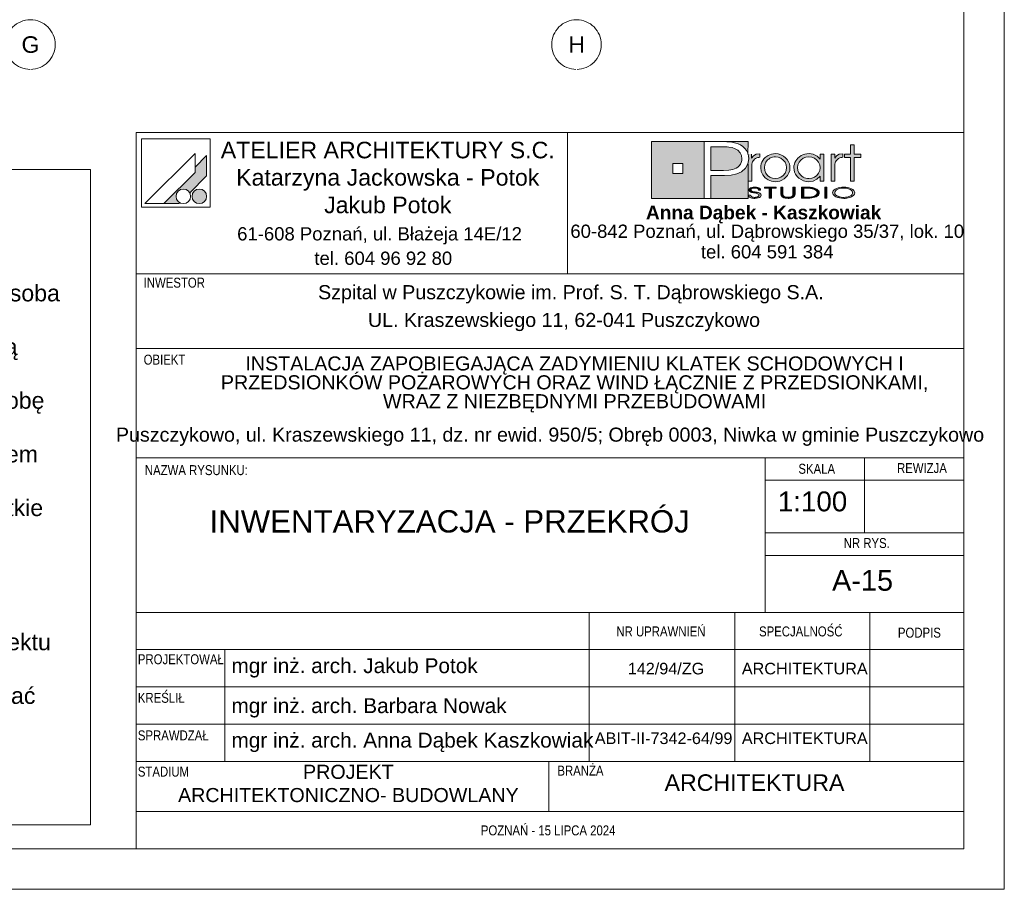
# Paper-space layout 'A-15 INWENTARYZACJA - PRZEKRÓJ' of a CAD drawing. Header units: millimetres. Extents: x 0 to 594, y 0 to 550.
# Tile 37 of 62: x 475 to 594, y 0 to 105. Entities that reach past the tile are written whole.
import ezdxf
from ezdxf.xclip import XClip

# ---------------------------------------------------------------- set-up
doc = ezdxf.new("R2010")
doc.units = ezdxf.units.MM
doc.header["$MEASUREMENT"] = 0
doc.header["$XCLIPFRAME"] = 0
doc.layers.add('0_Nr_pióra__2', color=8, linetype='Continuous', lineweight=13)
doc.layers.add('A_Arkusz_Nr_pióra__1', color=7, linetype='Continuous', lineweight=20)
for name, color, linetype, lineweight, true_color in [('0_Nr_pióra__249', 7, 'Continuous', 5, 0x191919), ('A_Arkusz_Nr_pióra__19', 7, 'Continuous', 5, 0x191919), ('A_Arkusz_Nr_pióra__255', 7, 'Continuous', 15, 0x242424), ('A_osie_Nr_pióra__76', 7, 'Continuous', 5, 0x2d2d2d)]:
    doc.layers.add(name, color=color, linetype=linetype, lineweight=lineweight, true_color=true_color)
doc.layers.add('A_podrys', color=7, linetype='Continuous')
doc.styles.add('STYL_AUTOMATYCZNY_1', font='arial.ttf')
doc.styles.add('STYL_AUTOMATYCZNY_2', font='ARIALN.TTF')
doc.styles.add('STYL_AUTOMATYCZNY_3', font='arial.ttf')

# ---------------------------------------------------------------- blocks, each defined once
blk = doc.blocks.new('Rysunek_1_1', base_point=(-1872.78, -494.73))
at = {"layer": '0_Nr_pióra__2', "color": 8, "linetype": 'Continuous', "lineweight": 13}
for p, q in [((483.57, 86.96), (389.15, 86.96)), ((389.15, 86.96), (389.15, 7.78)), ((483.57, 7.78), (483.57, 86.96)), ((389.15, 7.78), (483.57, 7.78))]:
    blk.add_line(p, q, dxfattribs=at)
at = {"layer": '0_Nr_pióra__2', "color": 8, "linetype": 'Continuous', "lineweight": 13, "insert": (389.65, 86.01), "char_height": 2, "width": 93.4245, "attachment_point": 1, "line_spacing_factor": 0.972584, "style": 'STYL_AUTOMATYCZNY_1'}
blk.add_mtext('\\A1;{\\pql;\\fArial|b0|i0|c238|p0;\\W1.000000;UWAGI:\\P\\pql;\\fArial|b0|i0|c238|p0;\\W1.000000;\\P\\pql;\\fArial|b0|i0|c238|p0;\\W1.000000;1. Wszystkie zmiany w projekcie wymagają poinformowania i zgody Projektanta.\\P\\pql;\\fArial|b0|i0|c238|p0;\\W1.000000;2. Nadzór autorski nad pracami budowlanymi powinna sprawować osoba posiadająca stosowne uprawnienia budowlane.\\P\\pql;\\fArial|b0|i0|c238|p0;\\W1.000000;3. Zmiany nieistotne w stosunku do projektu budowlanego wymagają poinformowania i zgody Projektanta oraz opracowania stosownych rysunków rewizyjnych, a także wpisu do dziennika budowy przez osobę pełniącą nadzór autorski.\\P\\pql;\\fArial|b0|i0|c238|p0;\\W1.000000;4. Rysunki rozpatrywać łącznie z dokumentacją branżową oraz opisem technicznym.\\P\\pql;\\pt3.76365;\\fArial|b0|i0|c238|p0;\\W1.000000;5. Przed przystąpieniem do wykonywania robót budowlanych wszystkie wymiary należy zweryfikować na budowie.\\P\\pql;\\fArial|b0|i0|c238|p0;\\W1.000000;6. W przypadku stwierdzenia niezgodności lub błędów niezwłocznie powiadomić Projektanta.\\P\\pql;\\fArial|b0|i0|c238|p0;\\W1.000000;7. Rozpatrywać rysunki wyłącznie z najnowszymi rewizjami.\\P\\pql;\\fArial|b0|i0|c238|p0;\\W1.000000;8. Do realizacji przystąpić wyłącznie z kompletem dokumentacji projektu wykonawczego z jego rewizjami i aktualizacjami.\\P\\pql;\\fArial|b0|i0|c238|p0;\\W1.000000;9. Wszystke materiały użyte do wykończenia wnętrz powinny posiadać świadectwo dopuszczenia do stosowania w obiektach użyteczności publicznej, wydane przez PZH.\\P\\pql;\\fArial|b1|i0|c238|p0;\\W1.000000;10.Wszystke materiały użyte do wykończenia wnętrz powinny posiadać atesty świadczące o trudnozapalności}', dxfattribs=at)
blk = doc.blocks.new('Rysunek_2_2', base_point=(-1563, -181.13))
at = {"layer": 'A_osie_Nr_pióra__76', "color": 250, "linetype": 'Continuous', "lineweight": 5, "true_color": 0x2d2d2d}
for centre in [(476.3, 102.07), (542.3, 102.07)]:
    blk.add_circle(centre, 3, dxfattribs=at)
at = {"layer": 'A_osie_Nr_pióra__76', "color": 250, "linetype": 'Continuous', "lineweight": 5, "true_color": 0x2d2d2d, "char_height": 2, "attachment_point": 1, "style": 'STYL_AUTOMATYCZNY_1'}
for s, insert in [('\\A1;{\\pql;\\pt0;\\fArial|b0|i0|c238|p0;\\W1.000000;G}', (475.23, 103.07)), ('\\A1;{\\pql;\\pt0;\\fArial|b0|i0|c238|p0;\\W1.000000;H}', (541.31, 103.07))]:
    blk.add_mtext(s, dxfattribs=dict(at, insert=insert))

psp = doc.layouts.new('A-15 INWENTARYZACJA - PRZEKRÓJ')

# ---------------------------------------------------------------- hatches: boundary and pattern name
at = {"layer": 'A_Arkusz_Nr_pióra__19', "linetype": 'Continuous', "lineweight": 0, "true_color": 0x131313}
h = psp.add_hatch(color=250, dxfattribs=at)
h.paths.add_polyline_path([(551.36, 90.34), (557.71, 90.34), (557.71, 83.46), (551.36, 83.46)])
h.paths.add_polyline_path([(553.96, 87.69), (555.15, 87.69), (555.15, 86.49), (553.96, 86.49)], flags=0)
for points in [[(560.17, 89.71), (559.71, 89.72), (558.53, 89.72), (558.53, 86.86), (560.06, 86.86), (560.69, 86.89), (561.19, 86.98), (561.59, 87.13), (561.79, 87.26), (561.96, 87.42), (562.11, 87.61), (562.21, 87.83), (562.28, 88.05), (562.3, 88.28), (562.24, 88.67), (562.07, 89), (561.78, 89.3), (561.48, 89.48), (561.12, 89.62), (560.71, 89.69), (560.5, 89.71)], [(563.03, 90.34), (563.02, 88.83), (562.99, 88.95), (562.83, 89.25), (562.63, 89.52), (562.39, 89.75), (562.11, 89.94), (561.83, 90.07), (561.54, 90.17), (561.23, 90.25), (560.87, 90.3), (560.07, 90.33), (560.02, 90.34)], [(558.53, 83.46), (563.03, 83.46), (563.03, 87.7), (562.73, 87.14), (562.24, 86.71), (561.69, 86.45), (561.02, 86.29), (560.24, 86.24), (558.53, 86.24)]]:
    psp.add_hatch(color=250, dxfattribs=at).paths.add_polyline_path(points)
at = {"layer": 'A_Arkusz_Nr_pióra__19', "linetype": 'Continuous', "lineweight": 5, "true_color": 0x191919}
for points in [[(575.85, 85.58), (575.41, 85.58), (575.41, 88.44), (574.7, 88.44), (574.7, 88.81), (575.41, 88.81), (575.41, 89.94), (575.85, 89.94), (575.85, 88.81), (576.66, 88.81), (576.66, 88.44), (575.85, 88.44)], [(497.6, 88.67), (496.2, 87.26), (496.2, 86.61), (492.43, 82.85), (494.24, 82.85), (494.35, 82.96), (494.22, 83.05), (494.11, 83.16), (494.02, 83.29), (493.96, 83.43), (493.92, 83.58), (493.91, 83.73), (493.92, 83.88), (493.96, 84.03), (494.02, 84.17), (494.11, 84.3), (494.22, 84.4), (494.35, 84.49), (494.49, 84.56), (494.64, 84.6), (494.79, 84.61), (494.94, 84.6), (495.09, 84.56), (495.23, 84.49), (495.36, 84.4), (495.46, 84.3), (495.56, 84.16), (497.6, 86.21), (497.6, 86.51)], [(497.6, 86.21), (497.6, 88.67), (496.2, 87.26), (496.2, 86.61), (492.43, 82.85), (494.24, 82.85), (494.35, 82.96, -1.314777), (495.56, 84.16)], [(563.46, 88.83), (563.02, 88.83), (563.02, 85.58), (563.48, 85.58), (563.49, 87.54, -0.145311), (563.61, 87.99, -0.140329), (564.1, 88.38), (564.45, 88.45), (564.45, 88.88), (564.01, 88.81), (563.68, 88.63), (563.46, 88.34)], [(564.56, 87.22), (564.58, 87.43), (564.63, 87.65), (564.71, 87.86), (564.82, 88.06), (564.95, 88.25), (565.11, 88.41), (565.48, 88.67), (565.88, 88.83), (566.33, 88.89), (566.35, 88.89), (566.33, 88.52), (566.17, 88.5), (566, 88.47), (565.83, 88.41), (565.67, 88.34), (565.53, 88.24), (565.39, 88.13), (565.17, 87.86), (565.04, 87.55), (565, 87.2), (565.04, 86.84), (565.18, 86.52), (565.4, 86.24), (565.68, 86.04), (565.99, 85.91), (566.17, 85.89), (566.15, 85.52), (565.88, 85.55), (565.47, 85.71), (565.11, 85.97), (564.8, 86.33), (564.62, 86.75)], [(566.33, 88.52), (566.68, 88.47), (567, 88.33), (567.29, 88.11), (567.5, 87.85), (567.62, 87.55), (567.67, 87.21), (567.64, 86.96), (568.05, 86.8), (568.07, 86.87), (568.1, 87.2), (568.08, 87.43), (568.03, 87.67), (567.93, 87.91), (567.77, 88.17), (567.56, 88.4), (567.3, 88.6), (567, 88.76), (566.68, 88.85), (566.35, 88.89)], [(574.14, 88.38), (574.05, 88.34), (573.97, 88.29), (573.87, 88.23), (573.76, 88.12), (573.67, 88.01), (573.6, 87.9), (573.56, 87.78), (573.53, 87.63), (573.52, 87.46), (573.52, 85.58), (573.07, 85.58), (573.07, 88.81), (573.5, 88.81), (573.5, 88.34), (573.72, 88.63), (574.05, 88.81), (574.49, 88.88), (574.49, 88.45), (574.36, 88.43), (574.24, 88.41)], [(566.86, 85.58), (566.6, 85.52), (566.33, 85.5), (566.15, 85.52), (566.17, 85.89), (566.34, 85.87), (566.69, 85.91), (567, 86.04), (567.28, 86.26), (567.5, 86.53), (567.62, 86.85), (567.64, 86.96), (568.05, 86.8), (567.97, 86.56), (567.8, 86.26), (567.61, 86.03), (567.38, 85.84), (567.12, 85.68)], [(496.36, 84.53), (497.02, 82.9, -0.39153), (495.92, 83.36, -0.418968)], [(496.36, 84.53), (497.02, 82.9, 0.455663), (497.49, 84.15, 0.390402)], [(564.29, 84.49), (564.55, 84.49), (564.53, 84.59), (564.47, 84.67), (564.35, 84.75), (564.21, 84.81), (564.04, 84.84), (563.85, 84.85), (563.66, 84.84), (563.49, 84.8), (563.34, 84.74), (563.23, 84.67), (563.16, 84.59), (563.14, 84.5), (563.16, 84.4), (563.22, 84.33), (563.32, 84.26), (563.4, 84.22), (563.47, 84.2), (563.53, 84.19), (563.65, 84.16), (563.76, 84.15), (563.88, 84.13), (563.99, 84.11), (564.07, 84.09), (564.15, 84.07), (564.16, 84.22), (564.04, 84.24), (563.88, 84.26), (563.69, 84.3), (563.6, 84.32), (563.52, 84.35), (563.45, 84.39), (563.41, 84.44), (563.4, 84.5), (563.42, 84.57), (563.46, 84.62), (563.54, 84.67), (563.62, 84.7), (563.72, 84.73), (563.81, 84.73), (563.9, 84.73), (563.99, 84.72), (564.07, 84.7), (564.15, 84.67), (564.22, 84.62), (564.27, 84.56)], [(565.85, 83.5), (565.6, 83.5), (565.6, 84.71), (565.02, 84.71), (565.02, 84.83), (566.43, 84.83), (566.43, 84.71), (565.85, 84.71)], [(568.45, 83.6), (568.36, 83.56), (568.25, 83.52), (568.12, 83.5), (567.99, 83.48), (567.86, 83.48), (567.67, 83.49), (567.5, 83.52), (567.34, 83.56), (567.15, 83.67), (567.03, 83.82), (567, 84), (567, 84.83), (567.25, 84.83), (567.25, 84), (567.26, 83.9), (567.31, 83.81), (567.37, 83.74, 0.154269), (567.86, 83.61, 0.149724), (568.34, 83.73), (568.41, 83.81)], [(568.41, 83.81), (568.45, 83.9), (568.46, 84), (568.46, 84.83), (568.72, 84.83), (568.72, 84), (568.7, 83.86), (568.63, 83.74), (568.53, 83.65), (568.45, 83.6)], [(569.76, 83.62), (570.04, 83.62), (570.04, 83.5), (569.51, 83.5), (569.51, 84.83), (570.04, 84.83), (570.04, 84.71), (569.76, 84.71)], [(570.23, 84.83), (570.55, 84.82), (570.75, 84.79), (570.75, 84.66), (570.59, 84.68), (570.38, 84.7), (570.13, 84.71), (570.04, 84.71), (570.04, 84.83)], [(571.07, 84.72), (571.23, 84.65), (571.36, 84.58), (571.48, 84.49), (571.57, 84.38), (571.62, 84.27), (571.64, 84.16), (571.61, 84.02), (571.53, 83.89), (571.39, 83.77), (571.25, 83.68), (571.09, 83.62), (570.92, 83.57), (570.74, 83.53), (570.74, 83.67), (570.88, 83.7), (571.07, 83.77), (571.22, 83.87), (571.31, 83.96), (571.37, 84.06), (571.39, 84.17), (571.37, 84.28), (571.3, 84.38), (571.21, 84.47), (571.08, 84.55), (570.93, 84.61), (570.75, 84.66), (570.75, 84.79), (570.83, 84.78)], [(572.57, 83.5), (572.32, 83.5), (572.32, 84.83), (572.57, 84.83)], [(563.33, 83.87), (563.06, 83.87), (563.08, 83.79), (563.13, 83.71), (563.2, 83.64), (563.28, 83.59), (563.36, 83.56), (563.43, 83.54), (563.48, 83.52), (563.61, 83.49), (563.74, 83.48), (563.82, 83.49), (563.9, 83.48), (564.05, 83.49), (564.24, 83.53), (564.41, 83.6), (564.52, 83.68), (564.59, 83.77), (564.62, 83.87), (564.61, 83.92), (564.58, 83.98), (564.55, 84.03), (564.49, 84.08), (564.44, 84.12), (564.35, 84.16), (564.3, 84.18), (564.2, 84.21), (564.16, 84.22), (564.15, 84.07), (564.19, 84.05), (564.29, 84), (564.34, 83.93), (564.36, 83.86), (564.35, 83.8), (564.31, 83.74), (564.23, 83.68), (564.17, 83.65), (564.11, 83.64), (564.02, 83.61), (563.94, 83.6), (563.87, 83.6), (563.8, 83.6), (563.71, 83.61), (563.63, 83.62), (563.56, 83.64), (563.49, 83.67), (563.45, 83.7), (563.39, 83.74), (563.35, 83.8)], [(570.74, 83.53), (570.72, 83.53), (570.5, 83.51), (570.25, 83.5), (570.04, 83.5), (570.04, 83.62), (570.13, 83.62), (570.28, 83.62), (570.45, 83.63), (570.53, 83.63), (570.66, 83.65), (570.74, 83.67)]]:
    psp.add_hatch(color=250, dxfattribs=at).paths.add_polyline_path(points)
h = psp.add_hatch(color=250, dxfattribs=at)
h.paths.add_polyline_path([(571.73, 86.15), (571.36, 85.79), (570.91, 85.57), (570.39, 85.5), (570.06, 85.53), (569.75, 85.61), (569.44, 85.75), (569.18, 85.92), (568.96, 86.14), (568.78, 86.41), (568.66, 86.67), (568.59, 86.93), (568.57, 87.2), (568.58, 87.41), (568.63, 87.61), (568.7, 87.82), (568.79, 88.02), (568.91, 88.19), (569.05, 88.36), (569.24, 88.52), (569.44, 88.65), (569.67, 88.76), (569.91, 88.83), (570.15, 88.87), (570.4, 88.89), (570.67, 88.87), (570.92, 88.81), (571.15, 88.72), (571.37, 88.59), (571.56, 88.43), (571.73, 88.24), (571.73, 88.51), (571.73, 88.81), (572.17, 88.81), (572.17, 87.53), (572.17, 85.58), (571.73, 85.58), (571.73, 85.83)])
h.paths.add_polyline_path([(569.81, 88.38, 0.471077), (569.22, 86.5, 0.494724), (571.4, 86.34, 0.387258), (571.36, 88.1, 0.314042)], flags=0)
h = psp.add_hatch(color=250, dxfattribs=at)
h.paths.add_polyline_path([(574.59, 84.85, 0.130991), (573.56, 84.6, 0.250658), (573.25, 84.17, 0.250617), (573.5, 83.77, 0.141351), (574.59, 83.48, 0.117723), (575.58, 83.7, 0.245905), (575.93, 84.16, 0.237366), (575.68, 84.56, 0.143887)])
h.paths.add_polyline_path([(574.59, 84.73, 0.128597), (573.81, 84.56), (573.72, 84.5), (573.65, 84.45), (573.58, 84.37), (573.54, 84.31), (573.51, 84.24), (573.5, 84.17), (573.53, 84.03), (573.62, 83.91), (573.78, 83.79, 0.126974), (574.59, 83.6, 0.113214), (575.35, 83.76), (575.49, 83.86), (575.58, 83.93), (575.63, 84.01), (575.66, 84.08), (575.67, 84.16), (575.65, 84.26), (575.6, 84.36), (575.52, 84.45), (575.39, 84.55, 0.11716)], flags=0)

# ---------------------------------------------------------------- linework, layer by layer
at = {"layer": '0_Nr_pióra__249', "color": 250, "linetype": 'Continuous', "lineweight": 5, "true_color": 0x191919}
for p, q in [((489.75, 90.68), (489.75, 82.41)), ((498.01, 90.68), (489.75, 90.68)), ((498.01, 90.68), (498.01, 82.41)), ((551.36, 90.34), (563.03, 90.34)), ((551.36, 83.46), (551.36, 90.34)), ((557.71, 83.46), (557.71, 90.34)), ((557.71, 90.34), (559.99, 90.34)), ((558.53, 89.72), (558.53, 86.86)), ((559.71, 89.72), (558.53, 89.72)), ((560.17, 89.71), (559.71, 89.72)), ((559.99, 90.34), (560.46, 90.33)), ((560.5, 89.71), (560.17, 89.71)), ((560.46, 90.33), (560.87, 90.3)), ((560.71, 89.69), (560.5, 89.71)), ((561.12, 89.62), (560.71, 89.69)), ((560.87, 90.3), (561.23, 90.25)), ((561.48, 89.48), (561.12, 89.62)), ((561.23, 90.25), (561.54, 90.17)), ((561.79, 89.29), (561.48, 89.48)), ((561.54, 90.17), (561.83, 90.07)), ((562.07, 89), (561.79, 89.29)), ((561.83, 90.07), (562.11, 89.94)), ((562.11, 89.94), (562.39, 89.75)), ((562.39, 89.75), (562.63, 89.52)), ((562.63, 89.52), (562.83, 89.25)), ((562.83, 89.25), (562.99, 88.95)), ((563.03, 90.34), (563.02, 88.81)), ((575.41, 88.81), (575.41, 89.94)), ((575.41, 89.94), (575.85, 89.94)), ((575.85, 89.94), (575.85, 88.81)), ((496.2, 88.91), (490.13, 82.85)), ((496.2, 88.91), (496.2, 86.61)), ((497.6, 88.67), (496.2, 87.26)), ((497.6, 88.67), (497.6, 86.51)), ((562.24, 88.67), (562.07, 89)), ((562.3, 88.28), (562.24, 88.67)), ((562.28, 88.05), (562.3, 88.28)), ((562.99, 88.95), (563.08, 88.62)), ((563.12, 88.27), (563.02, 87.66)), ((563.08, 88.62), (563.12, 88.27)), ((563.46, 88.81), (563.46, 88.34)), ((563.46, 88.34), (563.68, 88.63)), ((563.72, 88.12), (563.63, 88.01)), ((563.68, 88.63), (564.01, 88.81)), ((563.83, 88.23), (563.72, 88.12)), ((563.92, 88.29), (563.83, 88.23)), ((564.01, 88.34), (563.92, 88.29)), ((564.01, 88.81), (564.45, 88.88)), ((564.1, 88.38), (564.01, 88.34)), ((564.2, 88.41), (564.1, 88.38)), ((564.32, 88.43), (564.2, 88.41)), ((564.45, 88.45), (564.32, 88.43)), ((564.45, 88.88), (564.45, 88.45)), ((564.71, 87.86), (564.82, 88.06)), ((564.82, 88.06), (564.95, 88.25)), ((564.95, 88.25), (565.11, 88.41)), ((565.11, 88.41), (565.48, 88.67)), ((565.39, 88.13), (565.17, 87.86)), ((565.53, 88.24), (565.39, 88.13)), ((565.48, 88.67), (565.88, 88.83)), ((565.67, 88.34), (565.53, 88.24)), ((565.83, 88.41), (565.67, 88.34)), ((566, 88.47), (565.83, 88.41)), ((565.88, 88.83), (566.33, 88.89)), ((566.17, 88.5), (566, 88.47)), ((566.34, 88.52), (566.17, 88.5)), ((566.33, 88.89), (566.67, 88.86)), ((566.68, 88.47), (566.34, 88.52)), ((566.67, 88.86), (567, 88.76)), ((567, 88.33), (566.68, 88.47)), ((567, 88.76), (567.3, 88.6)), ((567.29, 88.11), (567, 88.33)), ((567.5, 87.85), (567.29, 88.11)), ((567.3, 88.6), (567.56, 88.4)), ((567.56, 88.4), (567.77, 88.17)), ((567.77, 88.17), (567.94, 87.9)), ((568.79, 88.02), (568.91, 88.19)), ((568.91, 88.19), (569.05, 88.36)), ((569.05, 88.36), (569.24, 88.52)), ((569.41, 88.12), (569.19, 87.85)), ((569.24, 88.52), (569.44, 88.65)), ((569.71, 88.34), (569.41, 88.12)), ((569.44, 88.65), (569.67, 88.76)), ((569.67, 88.76), (569.91, 88.83)), ((570.03, 88.47), (569.71, 88.34)), ((569.91, 88.83), (570.15, 88.87)), ((570.39, 88.52), (570.03, 88.47)), ((570.15, 88.87), (570.4, 88.89)), ((570.75, 88.47), (570.39, 88.52)), ((570.4, 88.89), (570.67, 88.87)), ((570.67, 88.87), (570.92, 88.81)), ((571.06, 88.34), (570.75, 88.47)), ((570.92, 88.81), (571.15, 88.72)), ((571.34, 88.12), (571.06, 88.34)), ((571.15, 88.72), (571.37, 88.59)), ((571.56, 87.85), (571.34, 88.12)), ((571.37, 88.59), (571.56, 88.43)), ((571.56, 88.43), (571.73, 88.24)), ((571.73, 88.24), (571.73, 88.81)), ((571.73, 88.81), (572.17, 88.81)), ((572.17, 88.81), (572.17, 85.58)), ((573.07, 85.58), (573.07, 88.81)), ((573.07, 88.81), (573.5, 88.81)), ((573.5, 88.81), (573.5, 88.34)), ((573.5, 88.34), (573.72, 88.63)), ((573.76, 88.12), (573.67, 88.01)), ((573.72, 88.63), (574.05, 88.81)), ((573.87, 88.23), (573.76, 88.12)), ((573.97, 88.29), (573.87, 88.23)), ((574.05, 88.34), (573.97, 88.29)), ((574.05, 88.81), (574.49, 88.88)), ((574.14, 88.38), (574.05, 88.34)), ((574.24, 88.41), (574.14, 88.38)), ((574.36, 88.43), (574.24, 88.41)), ((574.49, 88.45), (574.36, 88.43)), ((574.49, 88.88), (574.49, 88.45)), ((574.7, 88.44), (574.7, 88.81)), ((574.7, 88.81), (575.41, 88.81)), ((575.41, 88.44), (574.7, 88.44)), ((575.41, 85.58), (575.41, 88.44)), ((575.85, 88.81), (576.66, 88.81)), ((576.66, 88.44), (575.85, 88.44)), ((575.85, 88.44), (575.85, 85.58)), ((576.66, 88.81), (576.66, 88.44)), ((553.96, 87.69), (555.15, 87.69)), ((553.96, 87.69), (555.15, 87.69)), ((553.96, 86.49), (553.96, 87.69)), ((555.15, 87.69), (555.15, 86.49)), ((555.15, 87.69), (555.15, 86.49)), ((560.06, 86.86), (560.69, 86.89)), ((560.69, 86.89), (561.19, 86.98)), ((561.19, 86.98), (561.59, 87.13)), ((561.59, 87.13), (561.79, 87.26)), ((561.79, 87.26), (561.96, 87.42)), ((561.96, 87.42), (562.11, 87.61)), ((562.11, 87.61), (562.21, 87.83)), ((562.21, 87.83), (562.28, 88.05)), ((562.73, 87.14), (562.24, 86.71)), ((563.02, 87.66), (562.73, 87.14)), ((563.03, 87.67), (563.03, 83.46)), ((563.49, 87.63), (563.48, 87.46)), ((563.48, 87.46), (563.48, 85.58)), ((563.52, 87.78), (563.49, 87.63)), ((563.56, 87.9), (563.52, 87.78)), ((563.63, 88.01), (563.56, 87.9)), ((564.56, 87.22), (564.58, 87.43)), ((564.62, 86.75), (564.56, 87.22)), ((564.58, 87.43), (564.63, 87.65)), ((564.63, 87.65), (564.71, 87.86)), ((565.04, 87.55), (565, 87.2)), ((565, 87.2), (565.04, 86.84)), ((565.17, 87.86), (565.04, 87.55)), ((567.62, 87.55), (567.5, 87.85)), ((567.67, 87.21), (567.62, 87.55)), ((567.62, 86.85), (567.67, 87.21)), ((567.94, 87.9), (568.03, 87.67)), ((568.07, 86.87), (567.97, 86.56)), ((568.03, 87.67), (568.08, 87.43)), ((568.1, 87.2), (568.07, 86.87)), ((568.08, 87.43), (568.1, 87.2)), ((568.57, 87.2), (568.58, 87.41)), ((568.59, 86.93), (568.57, 87.2)), ((568.58, 87.41), (568.63, 87.61)), ((568.66, 86.67), (568.59, 86.93)), ((568.63, 87.61), (568.7, 87.82)), ((568.7, 87.82), (568.79, 88.02)), ((569.05, 87.55), (569.01, 87.22)), ((569.01, 87.22), (569.05, 86.87)), ((569.19, 87.85), (569.05, 87.55)), ((569.05, 86.87), (569.18, 86.55)), ((571.69, 87.54), (571.56, 87.85)), ((571.73, 87.19), (571.69, 87.54)), ((571.69, 86.85), (571.73, 87.19)), ((573.53, 87.63), (573.52, 87.46)), ((573.52, 87.46), (573.52, 85.58)), ((573.56, 87.78), (573.53, 87.63)), ((573.6, 87.9), (573.56, 87.78)), ((573.67, 88.01), (573.6, 87.9)), ((496.2, 86.61), (492.43, 82.85)), ((497.6, 86.21), (495.56, 84.16)), ((497.6, 86.51), (497.6, 86.21)), ((555.15, 86.49), (553.96, 86.49)), ((558.53, 86.86), (560.06, 86.86)), ((558.53, 86.24), (558.53, 83.46)), ((560.19, 86.24), (558.53, 86.24)), ((561, 86.29), (560.19, 86.24)), ((561.69, 86.45), (561, 86.29)), ((562.24, 86.71), (561.69, 86.45)), ((564.8, 86.33), (564.62, 86.75)), ((565.11, 85.97), (564.8, 86.33)), ((565.04, 86.84), (565.18, 86.52)), ((565.47, 85.71), (565.11, 85.97)), ((565.18, 86.52), (565.4, 86.24)), ((565.4, 86.24), (565.68, 86.04)), ((565.88, 85.55), (565.47, 85.71)), ((565.68, 86.04), (565.99, 85.91)), ((565.99, 85.91), (566.34, 85.87)), ((566.34, 85.87), (566.69, 85.91)), ((566.69, 85.91), (567, 86.04)), ((567.12, 85.68), (566.86, 85.58)), ((567, 86.04), (567.28, 86.26)), ((567.38, 85.84), (567.12, 85.68)), ((567.28, 86.26), (567.5, 86.53)), ((567.61, 86.03), (567.38, 85.84)), ((567.5, 86.53), (567.62, 86.85)), ((567.8, 86.26), (567.61, 86.03)), ((567.97, 86.56), (567.8, 86.26)), ((568.78, 86.41), (568.66, 86.67)), ((568.96, 86.14), (568.78, 86.41)), ((569.18, 85.92), (568.96, 86.14)), ((569.18, 86.55), (569.4, 86.28)), ((569.44, 85.75), (569.18, 85.92)), ((569.4, 86.28), (569.53, 86.16)), ((569.75, 85.61), (569.44, 85.75)), ((569.53, 86.16), (569.68, 86.06)), ((569.68, 86.06), (569.85, 85.98)), ((569.85, 85.98), (570.03, 85.92)), ((570.03, 85.92), (570.21, 85.88)), ((570.21, 85.88), (570.39, 85.87)), ((570.39, 85.87), (570.74, 85.91)), ((570.74, 85.91), (571.06, 86.05)), ((571.36, 85.79), (570.91, 85.57)), ((571.06, 86.05), (571.34, 86.26)), ((571.34, 86.26), (571.56, 86.54)), ((571.73, 86.15), (571.36, 85.79)), ((571.56, 86.54), (571.69, 86.85)), ((571.73, 85.58), (571.73, 86.15)), ((563.48, 85.58), (563.02, 85.58)), ((563.14, 84.5), (563.16, 84.59)), ((563.16, 84.4), (563.14, 84.5)), ((563.16, 84.59), (563.23, 84.67)), ((563.23, 84.67), (563.34, 84.74)), ((563.34, 84.74), (563.49, 84.8)), ((563.41, 84.56), (563.4, 84.5)), ((563.4, 84.5), (563.41, 84.44)), ((563.46, 84.62), (563.41, 84.56)), ((563.54, 84.67), (563.46, 84.62)), ((563.49, 84.8), (563.66, 84.84)), ((563.62, 84.7), (563.54, 84.67)), ((563.72, 84.73), (563.62, 84.7)), ((563.66, 84.84), (563.85, 84.85)), ((563.83, 84.73), (563.72, 84.73)), ((563.95, 84.72), (563.83, 84.73)), ((563.85, 84.85), (564.04, 84.84)), ((564.06, 84.7), (563.95, 84.72)), ((564.04, 84.84), (564.21, 84.81)), ((564.15, 84.67), (564.06, 84.7)), ((564.22, 84.62), (564.15, 84.67)), ((564.21, 84.81), (564.35, 84.75)), ((564.27, 84.56), (564.22, 84.62)), ((564.29, 84.49), (564.27, 84.56)), ((564.55, 84.49), (564.29, 84.49)), ((564.35, 84.75), (564.47, 84.67)), ((564.47, 84.67), (564.53, 84.59)), ((564.53, 84.59), (564.55, 84.49)), ((565.02, 84.71), (565.02, 84.83)), ((565.02, 84.83), (566.43, 84.83)), ((565.6, 84.71), (565.02, 84.71)), ((565.6, 83.5), (565.6, 84.71)), ((566.43, 84.71), (565.85, 84.71)), ((565.85, 84.71), (565.85, 83.5)), ((566.33, 85.5), (565.88, 85.55)), ((566.6, 85.52), (566.33, 85.5)), ((566.43, 84.83), (566.43, 84.71)), ((566.86, 85.58), (566.6, 85.52)), ((567, 84.83), (567.25, 84.83)), ((567, 84), (567, 84.83)), ((567.25, 84.83), (567.25, 84)), ((568.46, 84), (568.46, 84.83)), ((568.46, 84.83), (568.72, 84.83)), ((568.72, 84.83), (568.72, 84)), ((569.51, 83.5), (569.51, 84.83)), ((569.51, 84.83), (570.04, 84.83)), ((569.51, 83.5), (569.51, 84.83)), ((569.51, 84.83), (570.23, 84.83)), ((570.06, 85.53), (569.75, 85.61)), ((570.04, 84.71), (569.76, 84.71)), ((569.76, 84.71), (569.76, 83.62)), ((570.13, 84.71), (569.76, 84.71)), ((569.76, 84.71), (569.76, 83.62)), ((570.04, 84.83), (570.04, 84.71)), ((570.39, 85.5), (570.06, 85.53)), ((570.38, 84.7), (570.13, 84.71)), ((570.23, 84.83), (570.55, 84.82)), ((570.59, 84.68), (570.38, 84.7)), ((570.91, 85.57), (570.39, 85.5)), ((570.55, 84.82), (570.83, 84.78)), ((570.77, 84.65), (570.59, 84.68)), ((570.93, 84.61), (570.77, 84.65)), ((570.83, 84.78), (571.07, 84.72)), ((571.07, 84.55), (570.93, 84.61)), ((571.07, 84.72), (571.23, 84.65)), ((571.2, 84.48), (571.07, 84.55)), ((571.23, 84.65), (571.36, 84.58)), ((571.36, 84.58), (571.48, 84.49)), ((571.48, 84.49), (571.57, 84.38)), ((572.17, 85.58), (571.73, 85.58)), ((572.32, 83.5), (572.32, 84.83)), ((572.32, 84.83), (572.57, 84.83)), ((572.32, 83.5), (572.32, 84.83)), ((572.32, 84.83), (572.57, 84.83)), ((572.57, 84.83), (572.57, 83.5)), ((572.57, 84.83), (572.57, 83.5)), ((573.52, 85.58), (573.07, 85.58)), ((573.33, 84.39), (573.42, 84.5)), ((573.42, 84.5), (573.56, 84.6)), ((573.56, 84.6), (573.73, 84.69)), ((573.72, 84.5), (573.64, 84.44)), ((573.81, 84.56), (573.72, 84.5)), ((573.73, 84.69), (573.93, 84.76)), ((574.04, 84.66), (573.81, 84.56)), ((573.93, 84.76), (574.14, 84.81)), ((574.3, 84.71), (574.04, 84.66)), ((574.14, 84.81), (574.35, 84.84)), ((574.59, 84.73), (574.3, 84.71)), ((574.35, 84.84), (574.59, 84.85)), ((574.59, 84.85), (574.85, 84.84)), ((574.76, 84.72), (574.59, 84.73)), ((574.93, 84.7), (574.76, 84.72)), ((574.85, 84.84), (575.1, 84.8)), ((575.09, 84.67), (574.93, 84.7)), ((575.26, 84.61), (575.09, 84.67)), ((575.1, 84.8), (575.34, 84.73)), ((575.4, 84.54), (575.26, 84.61)), ((575.34, 84.73), (575.53, 84.65)), ((575.52, 84.45), (575.4, 84.54)), ((575.85, 85.58), (575.41, 85.58)), ((575.53, 84.65), (575.68, 84.56)), ((575.68, 84.56), (575.8, 84.45)), ((563.03, 83.46), (551.36, 83.46)), ((558.53, 83.46), (557.71, 83.46)), ((563.08, 83.79), (563.06, 83.87)), ((563.06, 83.87), (563.33, 83.87)), ((563.13, 83.71), (563.08, 83.79)), ((563.2, 83.64), (563.13, 83.71)), ((563.22, 84.33), (563.16, 84.4)), ((563.28, 83.59), (563.2, 83.64)), ((563.32, 84.26), (563.22, 84.33)), ((563.37, 83.55), (563.28, 83.59)), ((563.37, 84.23), (563.32, 84.26)), ((563.33, 83.87), (563.35, 83.8)), ((563.35, 83.8), (563.39, 83.74)), ((563.43, 84.21), (563.37, 84.23)), ((563.48, 83.52), (563.37, 83.55)), ((563.39, 83.74), (563.45, 83.7)), ((563.41, 84.44), (563.45, 84.39)), ((563.5, 84.19), (563.43, 84.21)), ((563.45, 84.39), (563.52, 84.35)), ((563.45, 83.7), (563.5, 83.67)), ((563.59, 83.5), (563.48, 83.52)), ((563.58, 84.18), (563.5, 84.19)), ((563.5, 83.67), (563.56, 83.64)), ((563.52, 84.35), (563.6, 84.32)), ((563.56, 83.64), (563.63, 83.62)), ((563.68, 84.16), (563.58, 84.18)), ((563.72, 83.48), (563.59, 83.5)), ((563.6, 84.32), (563.73, 84.29)), ((563.63, 83.62), (563.7, 83.61)), ((563.8, 84.14), (563.68, 84.16)), ((563.7, 83.61), (563.77, 83.6)), ((563.84, 83.48), (563.72, 83.48)), ((563.73, 84.29), (563.89, 84.26)), ((563.77, 83.6), (563.85, 83.6)), ((563.96, 84.12), (563.8, 84.14)), ((564.05, 83.49), (563.84, 83.48)), ((563.85, 83.6), (563.92, 83.6)), ((563.89, 84.26), (564.03, 84.24)), ((563.92, 83.6), (563.98, 83.61)), ((564.09, 84.09), (563.96, 84.12)), ((563.98, 83.61), (564.05, 83.62)), ((564.03, 84.24), (564.13, 84.22)), ((564.05, 83.62), (564.12, 83.64)), ((564.24, 83.53), (564.05, 83.49)), ((564.19, 84.05), (564.09, 84.09)), ((564.12, 83.64), (564.18, 83.66)), ((564.13, 84.22), (564.2, 84.21)), ((564.18, 83.66), (564.23, 83.68)), ((564.29, 84), (564.19, 84.05)), ((564.2, 84.21), (564.25, 84.2)), ((564.23, 83.68), (564.3, 83.74)), ((564.41, 83.6), (564.24, 83.53)), ((564.25, 84.2), (564.31, 84.18)), ((564.34, 83.93), (564.29, 84)), ((564.3, 83.74), (564.35, 83.8)), ((564.31, 84.18), (564.36, 84.16)), ((564.36, 83.86), (564.34, 83.93)), ((564.35, 83.8), (564.36, 83.86)), ((564.36, 84.16), (564.44, 84.12)), ((564.52, 83.68), (564.41, 83.6)), ((564.44, 84.12), (564.5, 84.08)), ((564.5, 84.08), (564.55, 84.03)), ((564.59, 83.77), (564.52, 83.68)), ((564.55, 84.03), (564.59, 83.98)), ((564.59, 83.98), (564.61, 83.92)), ((564.62, 83.87), (564.59, 83.77)), ((564.61, 83.92), (564.62, 83.87)), ((565.85, 83.5), (565.6, 83.5)), ((567.03, 83.82), (567, 84)), ((567.15, 83.67), (567.03, 83.82)), ((567.34, 83.56), (567.15, 83.67)), ((567.25, 84), (567.26, 83.9)), ((567.26, 83.9), (567.31, 83.81)), ((567.31, 83.81), (567.38, 83.73)), ((567.5, 83.52), (567.34, 83.56)), ((567.38, 83.73), (567.43, 83.7)), ((567.43, 83.7), (567.5, 83.67)), ((567.5, 83.67), (567.58, 83.64)), ((567.67, 83.49), (567.5, 83.52)), ((567.58, 83.64), (567.67, 83.62)), ((567.67, 83.62), (567.76, 83.61)), ((567.86, 83.48), (567.67, 83.49)), ((567.76, 83.61), (567.86, 83.61)), ((567.86, 83.61), (567.95, 83.61)), ((567.99, 83.48), (567.86, 83.48)), ((567.95, 83.61), (568.04, 83.62)), ((568.12, 83.5), (567.99, 83.48)), ((568.04, 83.62), (568.13, 83.64)), ((568.25, 83.52), (568.12, 83.5)), ((568.13, 83.64), (568.21, 83.67)), ((568.21, 83.67), (568.28, 83.7)), ((568.36, 83.56), (568.25, 83.52)), ((568.28, 83.7), (568.34, 83.73)), ((568.34, 83.73), (568.41, 83.81)), ((568.45, 83.6), (568.36, 83.56)), ((568.41, 83.81), (568.45, 83.9)), ((568.45, 83.9), (568.46, 84)), ((568.53, 83.65), (568.45, 83.6)), ((568.63, 83.74), (568.53, 83.65)), ((568.7, 83.86), (568.63, 83.74)), ((568.72, 84), (568.7, 83.86)), ((570.04, 83.5), (569.51, 83.5)), ((570.25, 83.5), (569.51, 83.5)), ((569.76, 83.62), (570.04, 83.62)), ((569.76, 83.62), (570.13, 83.62)), ((570.04, 83.62), (570.04, 83.5)), ((570.13, 83.62), (570.35, 83.62)), ((570.5, 83.51), (570.25, 83.5)), ((570.35, 83.62), (570.53, 83.63)), ((570.72, 83.53), (570.5, 83.51)), ((570.53, 83.63), (570.68, 83.65)), ((570.68, 83.65), (570.89, 83.7)), ((570.92, 83.57), (570.72, 83.53)), ((570.89, 83.7), (571.07, 83.77)), ((571.09, 83.62), (570.92, 83.57)), ((571.07, 83.77), (571.22, 83.87)), ((571.25, 83.68), (571.09, 83.62)), ((571.3, 84.38), (571.2, 84.48)), ((571.22, 83.87), (571.31, 83.96)), ((571.39, 83.77), (571.25, 83.68)), ((571.37, 84.28), (571.3, 84.38)), ((571.31, 83.96), (571.37, 84.06)), ((571.39, 84.17), (571.37, 84.28)), ((571.37, 84.06), (571.39, 84.17)), ((571.53, 83.89), (571.39, 83.77)), ((571.61, 84.02), (571.53, 83.89)), ((571.57, 84.38), (571.62, 84.27)), ((571.64, 84.16), (571.61, 84.02)), ((571.62, 84.27), (571.64, 84.16)), ((572.57, 83.5), (572.32, 83.5)), ((572.57, 83.5), (572.32, 83.5)), ((573.25, 84.17), (573.27, 84.28)), ((573.26, 84.07), (573.25, 84.17)), ((573.31, 83.97), (573.26, 84.07)), ((573.27, 84.28), (573.33, 84.39)), ((573.38, 83.87), (573.31, 83.97)), ((573.5, 83.77), (573.38, 83.87)), ((573.51, 84.24), (573.5, 84.17)), ((573.5, 84.17), (573.53, 84.03)), ((573.65, 83.67), (573.5, 83.77)), ((573.54, 84.31), (573.51, 84.24)), ((573.53, 84.03), (573.62, 83.91)), ((573.58, 84.37), (573.54, 84.31)), ((573.64, 84.44), (573.58, 84.37)), ((573.62, 83.91), (573.77, 83.79)), ((573.84, 83.6), (573.65, 83.67)), ((573.77, 83.79), (573.88, 83.74)), ((574.07, 83.53), (573.84, 83.6)), ((573.88, 83.74), (574, 83.69)), ((574, 83.69), (574.13, 83.65)), ((574.33, 83.49), (574.07, 83.53)), ((574.13, 83.65), (574.28, 83.62)), ((574.28, 83.62), (574.43, 83.6)), ((574.59, 83.48), (574.33, 83.49)), ((574.43, 83.6), (574.59, 83.6)), ((574.59, 83.6), (574.81, 83.61)), ((574.78, 83.48), (574.59, 83.48)), ((574.97, 83.51), (574.78, 83.48)), ((574.81, 83.61), (575.01, 83.64)), ((575.15, 83.54), (574.97, 83.51)), ((575.01, 83.64), (575.2, 83.7)), ((575.31, 83.59), (575.15, 83.54)), ((575.2, 83.7), (575.35, 83.76)), ((575.45, 83.64), (575.31, 83.59)), ((575.35, 83.76), (575.48, 83.84)), ((575.58, 83.7), (575.45, 83.64)), ((575.48, 83.84), (575.58, 83.93)), ((575.6, 84.36), (575.52, 84.45)), ((575.58, 83.93), (575.63, 84.01)), ((575.77, 83.84), (575.58, 83.7)), ((575.65, 84.26), (575.6, 84.36)), ((575.63, 84.01), (575.66, 84.08)), ((575.67, 84.16), (575.65, 84.26)), ((575.66, 84.08), (575.67, 84.16)), ((575.89, 84), (575.77, 83.84)), ((575.8, 84.45), (575.87, 84.36)), ((575.87, 84.36), (575.91, 84.26)), ((575.93, 84.16), (575.89, 84)), ((575.91, 84.26), (575.93, 84.16)), ((489.75, 82.41), (498.01, 82.41)), ((490.13, 82.85), (494.24, 82.85)), ((494.35, 82.96), (494.24, 82.85))]:
    psp.add_line(p, q, dxfattribs=at)
for centre, start, end in [((494.79, 83.73), 0, 180), ((496.72, 83.73), 0, 180), ((494.79, 83.73), 180, 0), ((496.72, 83.73), 180, 0)]:
    psp.add_arc(centre, 0.882, start, end, dxfattribs=at)
at = {"layer": 'A_Arkusz_Nr_pióra__1', "color": 7, "linetype": 'Continuous', "lineweight": 20}
for p, q in [((589.1, 545.1), (589.1, 4.9)), ((589.1, 4.9), (29.9, 4.9))]:
    psp.add_line(p, q, dxfattribs=at)
at = {"layer": 'A_Arkusz_Nr_pióra__1', "color": 7, "linetype": 'Continuous', "lineweight": 20, "flags": 128}
psp.add_lwpolyline([(0, 550), (594, 550), (594, 0), (0, 0)], close=True, dxfattribs=at)
at = {"layer": 'A_Arkusz_Nr_pióra__255', "color": 250, "linetype": 'Continuous', "lineweight": 15, "true_color": 0x242424}
for p, q in [((489.1, 91.43), (589.1, 91.43)), ((489.1, 91.43), (489.1, 74.35)), ((541.22, 91.43), (541.22, 74.35)), ((489.1, 74.35), (589.1, 74.35)), ((489.1, 74.35), (489.1, 4.9)), ((589.1, 74.35), (489.1, 74.35)), ((489.1, 65.35), (589.1, 65.35)), ((489.1, 52.15), (589.1, 52.15)), ((565.1, 33.46), (565.1, 52.15)), ((577.1, 43.06), (577.1, 52.15)), ((565.1, 49.43), (589.1, 49.43)), ((565.1, 43.06), (589.1, 43.06)), ((565.1, 40.34), (589.1, 40.34)), ((489.1, 33.46), (589.1, 33.46)), ((543.85, 15.46), (543.85, 33.46)), ((561.43, 15.46), (561.43, 33.46)), ((577.75, 15.46), (577.75, 33.46)), ((489.1, 28.96), (589.1, 28.96)), ((499.8, 15.46), (499.8, 28.96)), ((489.1, 24.46), (589.1, 24.46)), ((489.1, 19.96), (589.1, 19.96)), ((499.8, 19.96), (589.1, 19.96)), ((489.1, 15.46), (588.96, 15.46)), ((503.1, 15.46), (589.1, 15.46)), ((538.96, 15.46), (538.96, 9.4)), ((489.1, 9.4), (589.1, 9.4)), ((489.1, 9.4), (589.1, 9.4))]:
    psp.add_line(p, q, dxfattribs=at)

# ---------------------------------------------------------------- block references
at = {"color": 37, "linetype": 'Continuous', "lineweight": 5, "true_color": 0x656532}
ref = psp.add_blockref('Rysunek_1_1', (-1872.78, -494.73), dxfattribs=at)
XClip(ref).set_block_clipping_path([(387.7860939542, 6.5095863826), (485.2030053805, 88.5051477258)])
at = {"layer": 'A_podrys', "color": 37, "linetype": 'Continuous', "lineweight": 5, "true_color": 0x656532}
ref = psp.add_blockref('Rysunek_2_2', (-1563, -181.13), dxfattribs=at)
XClip(ref).set_block_clipping_path([(33.4137328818, 99.0731171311), (589.1, 545.1)])

# ---------------------------------------------------------------- texts
at = {"layer": 'A_Arkusz_Nr_pióra__19', "color": 250, "linetype": 'Continuous', "lineweight": 5, "true_color": 0x191919, "attachment_point": 5}
for s, insert, char_height, style in [('\\A1;{\\pqc;\\fArial|b0|i0|c238|p0;\\W1.000000;ATELIER ARCHITEKTURY S.C.}', (519.49, 89.31), 1.9999, 'STYL_AUTOMATYCZNY_1'), ('\\A1;{\\pqc;\\fArial|b0|i0|c238|p0;\\W1.000000;Katarzyna Jackowska - Potok}', (519.49, 85.72), 1.9999, 'STYL_AUTOMATYCZNY_1'), ('\\A1;{\\pqc;\\fArial|b0|i0|c238|p0;\\W1.000000;Jakub Potok}', (519.49, 82.68), 1.9999, 'STYL_AUTOMATYCZNY_1'), ('\\A1;{\\pqc;\\fArial|b1|i0|c238|p0;\\W1.000000;Anna Dąbek - Kaszkowiak}', (564.91, 81.53), 1.6499, 'STYL_AUTOMATYCZNY_3'), ('\\A1;{\\pqc;\\fArial|b0|i0|c238|p0;\\W1.000000;61-608 Poznań, ul. Błażeja 14E/12}', (518.5, 78.96), 1.5999, 'STYL_AUTOMATYCZNY_1'), ('\\A1;{\\pqc;\\fArial|b0|i0|c238|p0;\\W1.000000;tel. 604 96 92 80}', (518.95, 76.24), 1.5999, 'STYL_AUTOMATYCZNY_1')]:
    psp.add_mtext(s, dxfattribs=dict(at, insert=insert, char_height=char_height, style=style))
at = {"layer": 'A_Arkusz_Nr_pióra__19', "color": 250, "linetype": 'Continuous', "lineweight": 5, "true_color": 0x191919, "insert": (565.35, 78.26), "char_height": 1.59993, "attachment_point": 5, "line_spacing_factor": 0.931904, "style": 'STYL_AUTOMATYCZNY_1'}
psp.add_mtext('\\A1;{\\pqc;\\fArial|b0|i0|c238|p0;\\W1.000000;6\\fArial|b0|i0|c238|p0;\\W1.000000;0\\fArial|b0|i0|c238|p0;\\W1.000000;-\\fArial|b0|i0|c238|p0;\\W1.000000;842\\fArial|b0|i0|c238|p0;\\W1.000000; Poznań, ul. Dąbrowskiego \\fArial|b0|i0|c238|p0;\\W1.000000;35/37, lok. 10\\P\\pqc;\\fArial|b0|i0|c238|p0;\\W1.000000;tel. 604 591 384}', dxfattribs=at)
at = {"layer": 'A_Arkusz_Nr_pióra__255', "color": 250, "linetype": 'Continuous', "lineweight": 15, "true_color": 0x242424}
for s, insert, char_height, attachment_point, style in [('\\A1;{\\pql;\\fArial Narrow|b0|i0|c238|p0;\\W1.000000;INWESTOR}', (489.99, 73.29), 1.2, 4, 'STYL_AUTOMATYCZNY_2'), ('\\A1;{\\pql;\\fArial|b0|i0|c238|p0;\\W1.000000;Szpital w Puszczykowie im. Prof. S. T. Dąbrowskiego S.A.}', (511.07, 71.89), 1.7, 4, 'STYL_AUTOMATYCZNY_1'), ('\\A1;{\\pqc;\\fArial|b0|i0|c238|p0;\\W1.000000;UL. Kraszewskiego 11, 62-041 Puszczykowo}', (540.79, 68.54), 1.7, 5, 'STYL_AUTOMATYCZNY_1'), ('\\A1;{\\pql;\\fArial Narrow|b0|i0|c238|p0;\\W1.000000;OBIEKT}', (489.99, 63.99), 1.2, 4, 'STYL_AUTOMATYCZNY_2'), ('\\A1;{\\pql;\\fArial Narrow|b0|i0|c238|p0;\\W1.000000;NAZWA RYSUNKU:}', (490.14, 50.64), 1.2, 4, 'STYL_AUTOMATYCZNY_2'), ('\\A1;{\\pql;\\fArial Narrow|b0|i0|c238|p0;\\W1.000000;SKALA}', (569.12, 50.8), 1.2, 4, 'STYL_AUTOMATYCZNY_2'), ('\\A1;{\\pql;\\fArial Narrow|b0|i0|c238|p0;\\W1.000000;REWIZJA}', (581.03, 50.89), 1.2, 4, 'STYL_AUTOMATYCZNY_2'), ('\\A1;{\\pql;\\fArial|b0|i0|c238|p0;\\W1.000000;1:100}', (566.63, 46.85), 2.3999, 4, 'STYL_AUTOMATYCZNY_1'), ('\\A1;{\\pqc;\\fArial|b0|i0|c238|p0;\\W1.000000;INWENTARYZACJA - PRZEKRÓJ}', (526.97, 44.44), 2.7, 5, 'STYL_AUTOMATYCZNY_1'), ('\\A1;{\\pql;\\fArial Narrow|b0|i0|c238|p0;\\W1.000000;NR RYS.}', (574.59, 41.83), 1.2, 4, 'STYL_AUTOMATYCZNY_2'), ('\\A1;{\\pqc;\\fArial|b0|i0|c238|p0;\\W1.000000;A-15}', (576.87, 37.31), 2.5, 5, 'STYL_AUTOMATYCZNY_1'), ('\\A1;{\\pql;\\fArial Narrow|b0|i0|c238|p0;\\W1.000000;NR UPRAWNIEŃ}', (547.12, 31.15), 1.2, 4, 'STYL_AUTOMATYCZNY_2'), ('\\A1;{\\pql;\\fArial Narrow|b0|i0|c238|p0;\\W1.000000;SPECJALNOŚĆ}', (564.36, 31.15), 1.2, 4, 'STYL_AUTOMATYCZNY_2'), ('\\A1;{\\pql;\\fArial Narrow|b0|i0|c238|p0;\\W1.000000;PODPIS}', (581.14, 31), 1.2, 4, 'STYL_AUTOMATYCZNY_2'), ('\\A1;{\\pql;\\fArial Narrow|b0|i0|c238|p0;\\W1.000000;PROJEKTOWAŁ}', (489.29, 27.79), 1.2, 4, 'STYL_AUTOMATYCZNY_2'), ('\\A1;{\\pql;\\fArial|b0|i0|c238|p0;\\W1.000000;mgr inż. arch. Jakub Potok}', (500.6, 26.75), 1.7999, 4, 'STYL_AUTOMATYCZNY_1'), ('\\A1;{\\pql;\\fArial|b0|i0|c238|p0;\\W1.000000;142/94/ZG}', (548.5, 26.66), 1.4, 4, 'STYL_AUTOMATYCZNY_1'), ('\\A1;{\\pql;\\fArial|b0|i0|c238|p0;\\W1.000000;ARCHITEKTURA}', (562.28, 26.66), 1.4, 4, 'STYL_AUTOMATYCZNY_1'), ('\\A1;{\\pql;\\fArial Narrow|b0|i0|c238|p0;\\W1.000000;KREŚLIŁ}', (489.29, 23.13), 1.2, 4, 'STYL_AUTOMATYCZNY_2'), ('\\A1;{\\pql;\\fArial|b0|i0|c238|p0;\\W1.000000;mgr inż. arch. Barbara Nowak}', (500.6, 21.92), 1.7999, 4, 'STYL_AUTOMATYCZNY_1'), ('\\A1;{\\pql;\\fArial Narrow|b0|i0|c238|p0;\\W1.000000;SPRAWDZAŁ}', (489.29, 18.59), 1.2, 4, 'STYL_AUTOMATYCZNY_2'), ('\\A1;{\\pql;\\fArial|b0|i0|c238|p0;\\W1.000000;ABIT-II-7342-64/99}', (544.51, 18.24), 1.4, 4, 'STYL_AUTOMATYCZNY_1'), ('\\A1;{\\pql;\\fArial|b0|i0|c238|p0;\\W1.000000;mgr inż. arch. Anna Dąbek Kaszkowiak }', (500.6, 17.75), 1.7999, 4, 'STYL_AUTOMATYCZNY_1'), ('\\A1;{\\pql;\\fArial|b0|i0|c238|p0;\\W1.000000;ARCHITEKTURA}', (562.28, 18.24), 1.4, 4, 'STYL_AUTOMATYCZNY_1'), ('\\A1;{\\pql;\\fArial Narrow|b0|i0|c238|p0;\\W1.000000;STADIUM}', (489.29, 14.21), 1.2, 4, 'STYL_AUTOMATYCZNY_2'), ('\\A1;{\\pql;\\fArial Narrow|b0|i0|c238|p0;\\W1.000000;BRANŻA}', (539.99, 14.34), 1.2, 4, 'STYL_AUTOMATYCZNY_2'), ('\\A1;{\\pqc;\\fArial|b0|i0|c238|p0;\\W1.000000;ARCHITEKTURA}', (563.81, 12.88), 2, 5, 'STYL_AUTOMATYCZNY_1'), ('\\A1;{\\pql;\\fArial Narrow|b0|i0|c238|p0;\\W1.000000;POZNAŃ - 15 LIPCA 202\\fArial Narrow|b0|i0|c238|p0;\\W1.000000;4}', (530.74, 7.11), 1.19995, 4, 'STYL_AUTOMATYCZNY_2')]:
    psp.add_mtext(s, dxfattribs=dict(at, insert=insert, char_height=char_height, attachment_point=attachment_point, style=style))
at = {"layer": 'A_Arkusz_Nr_pióra__255', "color": 250, "linetype": 'Continuous', "lineweight": 15, "true_color": 0x242424, "char_height": 1.7, "attachment_point": 5, "style": 'STYL_AUTOMATYCZNY_1'}
for s, insert, width, line_spacing_factor in [('\\A1;{\\pqc;\\fArial|b0|i0|c238|p0;\\W1.000000;INSTALACJA ZAPOBIEGAJĄCA ZADYMIENIU KLATEK SCHODOWYCH I PRZEDSIONKÓW POŻAROWYCH ORAZ WIND ŁĄCZNIE Z PRZEDSIONKAMI, WRAZ Z NIEZBĘDNYMI PRZEBUDOWAMI}', (542.07, 61), 92.1354, 0.804067), ('\\A1;{\\pqc;\\fArial|b0|i0|c238|p0;\\W1.000000;Puszczykowo, ul. Kraszewskiego 11, dz. nr ewid. 950/5; Obręb 0003, Niwka w gminie Puszczykowo}', (539.1, 54.68), 100.0009, 0.930913)]:
    psp.add_mtext(s, dxfattribs=dict(at, insert=insert, width=width, line_spacing_factor=line_spacing_factor))
at = {"layer": 'A_Arkusz_Nr_pióra__255', "color": 250, "linetype": 'Continuous', "lineweight": 15, "true_color": 0x242424, "insert": (514.73, 12.78), "char_height": 1.7, "attachment_point": 5, "line_spacing_factor": 0.99104, "style": 'STYL_AUTOMATYCZNY_1'}
psp.add_mtext('\\A1;{\\pqc;\\fArial|b0|i0|c238|p0;\\W1.000000;PROJEKT \\P\\pqc;\\fArial|b0|i0|c238|p0;\\W1.000000;ARCHITEKTONICZNO- BUDOWLANY}', dxfattribs=at)

doc.saveas('drawing.dxf')
